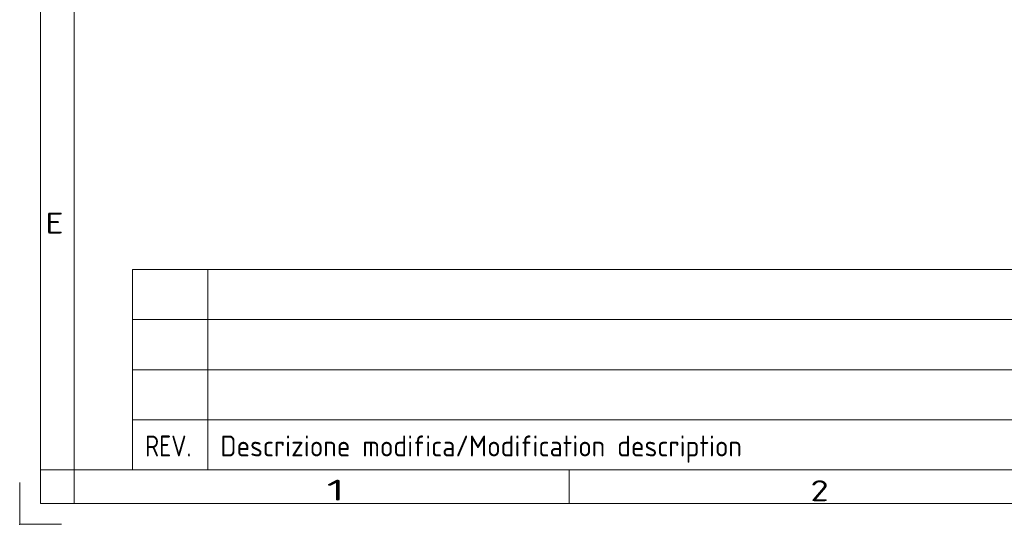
# Model space of a CAD drawing. Extents: x 0 to 420, y 0 to 297.
# Tile 1 of 99: x 0 to 118, y 0 to 60. Entities that reach past the tile are written whole.
import ezdxf
from ezdxf.enums import TextEntityAlignment as Align

# ---------------------------------------------------------------- set-up
doc = ezdxf.new("R2010")
doc.units = 0
doc.layers.get('0').update_dxf_attribs({"lineweight": 13})
doc.layers.add('1', color=7, linetype='Continuous', lineweight=13)
doc.layers.add('10', color=7, linetype='Continuous', lineweight=13)
doc.styles.get("Standard").update_dxf_attribs({"font": 'isocp.shx'})

# ---------------------------------------------------------------- blocks, each defined once
blk = doc.blocks.new('BLOCK199')
at = {"layer": '10', "color": 7, "lineweight": 5}
blk.add_text('1', height=2.5, dxfattribs=at).set_placement((36.71, 2.84), (38.88, 2.84), align=Align.FIT)
blk = doc.blocks.new('BLOCK205')
at = {"layer": '10', "color": 7, "lineweight": 5}
blk.add_text('E', height=2.5, dxfattribs=at).set_placement((3.08, 34.79), (5.25, 34.79), align=Align.FIT)
blk = doc.blocks.new('BLOCK213')
at = {"layer": '10', "color": 7, "lineweight": 5}
blk.add_text('2', height=2.5, dxfattribs=at).set_placement((94.57, 2.77), (96.74, 2.77), align=Align.FIT)
blk = doc.blocks.new('BLOCK234')
at = {"layer": '1', "color": 7, "lineweight": 5, "width": 0.63}
blk.add_text('Descrizione modifica/Modification description', height=2.5, dxfattribs=at).set_placement((24, 8.12), (86.37, 8.12), align=Align.FIT)
blk = doc.blocks.new('BLOCK235')
at = {"layer": '1', "color": 7, "lineweight": 5, "width": 0.63}
blk.add_text('REV.', height=2.5, dxfattribs=at).set_placement((15, 8.12), (20.54, 8.12), align=Align.FIT)

msp = doc.modelspace()

# ---------------------------------------------------------------- linework, layer by layer
at = {"color": 7, "lineweight": 5}
msp.add_line((6.5, 6.5), (413.5, 6.5), dxfattribs=at)
msp.add_point((0, 0), dxfattribs=at)
at = {"layer": '1', "color": 7, "lineweight": 5}
for p, q in [((13.5045, 30.5), (214.5, 30.5)), ((13.5045, 6.5), (13.5045, 30.5)), ((22.5045, 6.5), (22.5045, 30.5)), ((214.5, 24.5), (13.5045, 24.5)), ((214.5, 18.5), (13.5045, 18.5)), ((214.5, 12.5), (13.5045, 12.5))]:
    msp.add_line(p, q, dxfattribs=at)
at = {"layer": '10', "color": 7, "lineweight": 5}
for p, q in [((2.5, 2.5), (2.5, 294.5)), ((6.5, 6.5), (6.5, 290.5)), ((417.5, 2.5), (2.5, 2.5))]:
    msp.add_line(p, q, dxfattribs=at)
at = {"layer": '10', "color": 7, "lineweight": 5, "ltscale": 0.1}
for p, q in [((2.5, 6.5), (6.5, 6.5)), ((6.5, 2.5), (6.5, 6.5)), ((65.7143, 2.5), (65.7143, 6.5))]:
    msp.add_line(p, q, dxfattribs=at)
at = {"layer": '10', "color": 7, "lineweight": 5, "ltscale": 0.125}
for p, q in [((0, 5), (0, 0)), ((0, 0), (5, 0))]:
    msp.add_line(p, q, dxfattribs=at)

# ---------------------------------------------------------------- block references
at = {"layer": '1', "lineweight": 0}
for name in ['BLOCK235', 'BLOCK234']:
    msp.add_blockref(name, (0, 0), dxfattribs=at)
at = {"layer": '10', "lineweight": 0}
for name in ['BLOCK205', 'BLOCK199', 'BLOCK213']:
    msp.add_blockref(name, (0, 0), dxfattribs=at)

doc.saveas('drawing.dxf')
